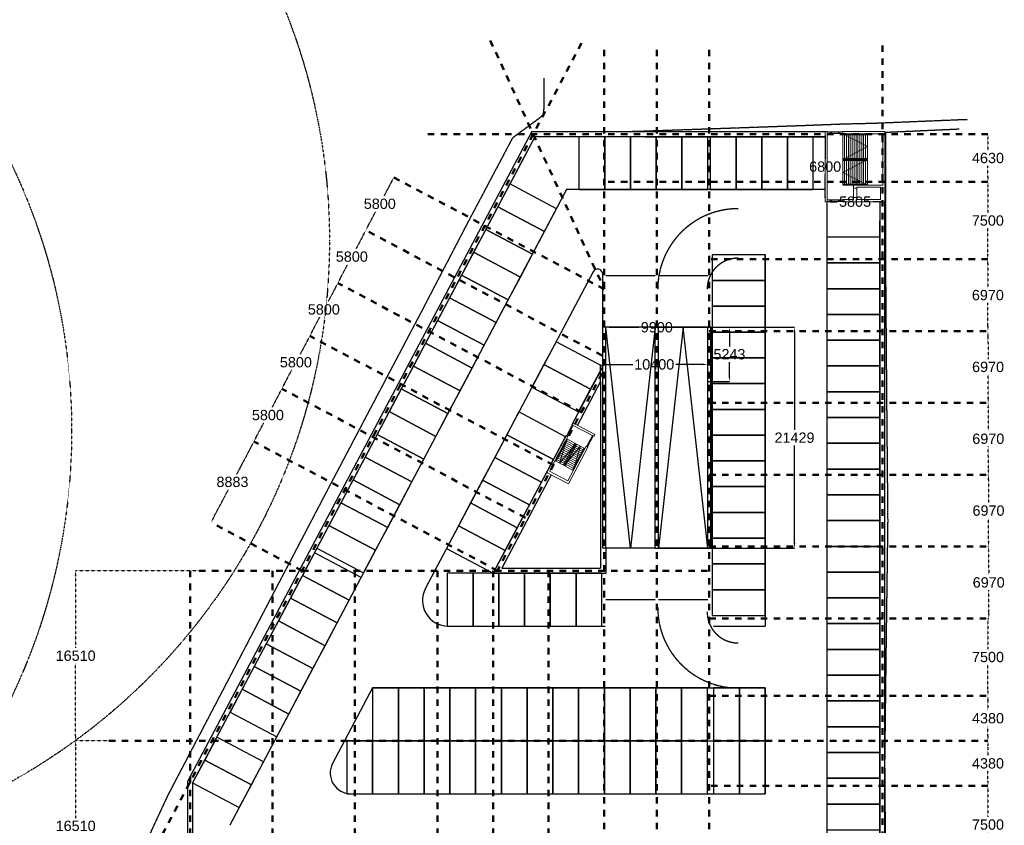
# Model space of a CAD drawing. Header units: millimetres. Extents: x 109167 to 931660, y 98993 to 321604.
# Tile 5 of 39: x 258945 to 354531, y 162930 to 241093. Entities that reach past the tile are written whole.
import ezdxf

# ---------------------------------------------------------------- set-up
doc = ezdxf.new("R2010")
doc.units = ezdxf.units.MM
doc.linetypes.add('JIS_02_1.2', pattern=[2.5, 1.25, -1.25])
doc.linetypes.add('JIS_08_15', pattern=[17.25, 15, -0.75, 0.75, -0.75])
for name, color, linetype in [('- Bochtstralen', 1, 'JIS_08_15'), ('- Constructie', 6, 'Continuous'), ('- Helling', 4, 'Continuous'), ('- NEN stramien', 40, 'Continuous'), ('- Plangrens ingemeten', 3, 'JIS_08_15'), ('- routing auto', 10, 'Continuous'), ('- Vakken', 5, 'Continuous'), ('- Vluchtwegen', 72, 'JIS_02_1.2')]:
    doc.layers.add(name, color=color, linetype=linetype)
doc.layers.add('- Bouw stramien', color=10, linetype='JIS_02_1.2', lineweight=50)
doc.layers.add('--- Spark voetgangersontsluiting', color=10, linetype='Continuous', lineweight=20)
doc.styles.get("Standard").update_dxf_attribs({"font": 'arial.ttf'})
doc.dimstyles.get("Standard").update_dxf_attribs({"dimtxt": 1000, "dimasz": 500, "dimexe": 0.18, "dimexo": 0.0625, "dimgap": 250, "dimtad": 0, "dimtih": 1, "dimtoh": 1, "dimdec": 0, "dimzin": 0, "dimdsep": 46, "dimtxsty": 'Standard', "dimcen": 600, "dimadec": 0, "dimazin": 0, "dimtfac": 1, "dimtdec": 0, "dimtofl": 0, "dimtmove": 0, "dimatfit": 3, "dimfxl": 1, "dimtolj": 1, "dimtzin": 0, "dimarcsym": 0})

# ---------------------------------------------------------------- blocks, each defined once
blk = doc.blocks.new('grens')
at = {"layer": '- Plangrens ingemeten'}
blk.add_lwpolyline([(794497, -625344), (794477, -628601), (794374, -628940), (794079, -629226), (791446, -631159), (787014, -639531), (782650, -647921), (777975, -656777), (775534, -661414), (773093, -666051), (768345, -675118), (763493, -684412), (757996, -694910), (756208, -698754), (756218, -706402), (768310, -706417), (780226, -706466), (792041, -706460), (803088, -706429), (803544, -706460), (813745, -706492), (827695, -706477), (827723, -706277), (827611, -691779), (827734, -681423), (827908, -668333), (827806, -657243), (827712, -645580), (827695, -630594), (834808, -630274)], dxfattribs=at)
blk.add_polyline3d([(835625, -629382, 461), (835009, -629395, 436), (826621, -629742, 285), (823597, -629815, 219), (819714, -629964, 154), (811759, -630247, 82), (803748, -630522, 4), (803068, -630537, -2)], dxfattribs=at)
blk = doc.blocks.new('250090')
at = {"layer": '- Vakken'}
blk.add_lwpolyline([(-8351, 192575), (-8351, 187445), (-5851, 187445), (-5851, 192575), (-8351, 192575)], dxfattribs=at)
blk = doc.blocks.new('*D144')
at = {"layer": '- Bouw stramien', "color": 0, "lineweight": -2, "transparency": 16777216}
for p, q in [((352945, 171123), (352945, 171123)), ((352945, 170623), (352945, 169694)), ((352945, 167243), (352945, 168172)), ((352945, 166743), (352945, 166743))]:
    blk.add_line(p, q, dxfattribs=at)
at = {"layer": '- Bouw stramien', "color": 0, "transparency": 16777216}
for points in [[(352861, 170623), (353028, 170623), (352945, 171123)], [(352861, 167243), (353028, 167243), (352945, 166743)]]:
    blk.add_solid(points, dxfattribs=at)
at = {"layer": '- Bouw stramien', "color": 0, "transparency": 16777216, "insert": (352945, 168933), "char_height": 1000, "attachment_point": 5}
blk.add_mtext('\\A1;4380', dxfattribs=at)
blk = doc.blocks.new('*D145')
at = {"layer": '- Bouw stramien', "color": 0, "lineweight": -2, "transparency": 16777216}
for p, q in [((352945, 166743), (352945, 166743)), ((352945, 166243), (352945, 163754)), ((352945, 159743), (352945, 162233)), ((352945, 159243), (352945, 159243))]:
    blk.add_line(p, q, dxfattribs=at)
at = {"layer": '- Bouw stramien', "color": 0, "transparency": 16777216}
for points in [[(352861, 166243), (353028, 166243), (352945, 166743)], [(352861, 159743), (353028, 159743), (352945, 159243)]]:
    blk.add_solid(points, dxfattribs=at)
at = {"layer": '- Bouw stramien', "color": 0, "transparency": 16777216, "insert": (352945, 162993), "char_height": 1000, "attachment_point": 5}
blk.add_mtext('\\A1;7500', dxfattribs=at)
blk = doc.blocks.new('*D147')
at = {"layer": '- Bouw stramien', "color": 0, "lineweight": -2, "transparency": 16777216}
for p, q in [((352945, 183003), (352945, 183003)), ((352945, 182503), (352945, 180014)), ((352945, 176003), (352945, 178493)), ((352945, 175503), (352945, 175503))]:
    blk.add_line(p, q, dxfattribs=at)
at = {"layer": '- Bouw stramien', "color": 0, "transparency": 16777216}
for points in [[(352861, 182503), (353028, 182503), (352945, 183003)], [(352861, 176003), (353028, 176003), (352945, 175503)]]:
    blk.add_solid(points, dxfattribs=at)
at = {"layer": '- Bouw stramien', "color": 0, "transparency": 16777216, "insert": (352945, 179253), "char_height": 1000, "attachment_point": 5}
blk.add_mtext('\\A1;7500', dxfattribs=at)
blk = doc.blocks.new('*D148')
at = {"layer": '- Bouw stramien', "color": 0, "lineweight": -2, "transparency": 16777216}
for p, q in [((352945, 229983), (352945, 229983)), ((352945, 229483), (352945, 228429)), ((352945, 225853), (352945, 226907)), ((352945, 225353), (352945, 225353))]:
    blk.add_line(p, q, dxfattribs=at)
at = {"layer": '- Bouw stramien', "color": 0, "transparency": 16777216}
for points in [[(352861, 229483), (353028, 229483), (352945, 229983)], [(352861, 225853), (353028, 225853), (352945, 225353)]]:
    blk.add_solid(points, dxfattribs=at)
at = {"layer": '- Bouw stramien', "color": 0, "transparency": 16777216, "insert": (352945, 227668), "char_height": 1000, "attachment_point": 5}
blk.add_mtext('\\A1;4630', dxfattribs=at)
blk = doc.blocks.new('*D149')
at = {"layer": '- Bouw stramien', "color": 0, "lineweight": -2, "transparency": 16777216}
for p, q in [((352945, 175503), (352945, 175503)), ((352945, 175003), (352945, 174074)), ((352945, 171623), (352945, 172552)), ((352945, 171123), (352944, 171123))]:
    blk.add_line(p, q, dxfattribs=at)
at = {"layer": '- Bouw stramien', "color": 0, "transparency": 16777216}
for points in [[(352861, 175003), (353028, 175003), (352945, 175503)], [(352861, 171623), (353028, 171623), (352945, 171123)]]:
    blk.add_solid(points, dxfattribs=at)
at = {"layer": '- Bouw stramien', "color": 0, "transparency": 16777216, "insert": (352945, 173313), "char_height": 1000, "attachment_point": 5}
blk.add_mtext('\\A1;4380', dxfattribs=at)
blk = doc.blocks.new('*D151')
at = {"layer": '- Bouw stramien', "color": 0, "lineweight": -2, "transparency": 16777216}
for p, q in [((284163, 204848), (283442, 203488)), ((284397, 205290), (284397, 205290)), ((281915, 200607), (282636, 201967)), ((281681, 200165), (281681, 200165))]:
    blk.add_line(p, q, dxfattribs=at)
at = {"layer": '- Bouw stramien', "color": 0, "transparency": 16777216}
for points in [[(284089, 204887), (284236, 204809), (284397, 205289)], [(281841, 200646), (281989, 200568), (281681, 200165)]]:
    blk.add_solid(points, dxfattribs=at)
at = {"layer": '- Bouw stramien', "color": 0, "transparency": 16777216, "insert": (283039, 202727), "char_height": 1000, "attachment_point": 5}
blk.add_mtext('\\A1;5800', dxfattribs=at)
blk = doc.blocks.new('*D152')
at = {"layer": '- Bouw stramien', "color": 0, "lineweight": -2, "transparency": 16777216}
for p, q in [((287113, 210414), (287113, 210414)), ((286879, 209972), (286158, 208612)), ((284631, 205731), (285352, 207091)), ((284397, 205290), (284397, 205289))]:
    blk.add_line(p, q, dxfattribs=at)
at = {"layer": '- Bouw stramien', "color": 0, "transparency": 16777216}
for points in [[(286805, 210011), (286953, 209933), (287113, 210414)], [(284557, 205770), (284705, 205692), (284397, 205290)]]:
    blk.add_solid(points, dxfattribs=at)
at = {"layer": '- Bouw stramien', "color": 0, "transparency": 16777216, "insert": (285755, 207852), "char_height": 1000, "attachment_point": 5}
blk.add_mtext('\\A1;5800', dxfattribs=at)
blk = doc.blocks.new('*D153')
at = {"layer": '- Bouw stramien', "color": 0, "lineweight": -2, "transparency": 16777216}
for p, q in [((292311, 220222), (291590, 218862)), ((292545, 220664), (292545, 220664)), ((290063, 215981), (290784, 217341)), ((289829, 215539), (289829, 215539))]:
    blk.add_line(p, q, dxfattribs=at)
at = {"layer": '- Bouw stramien', "color": 0, "transparency": 16777216}
for points in [[(292237, 220261), (292385, 220183), (292545, 220664)], [(289990, 216020), (290137, 215942), (289829, 215539)]]:
    blk.add_solid(points, dxfattribs=at)
at = {"layer": '- Bouw stramien', "color": 0, "transparency": 16777216, "insert": (291187, 218101), "char_height": 1000, "attachment_point": 5}
blk.add_mtext('\\A1;5800', dxfattribs=at)
blk = doc.blocks.new('*D154')
at = {"layer": '- Bouw stramien', "color": 0, "lineweight": -2, "transparency": 16777216}
for p, q in [((295261, 225788), (295261, 225788)), ((295027, 225346), (294306, 223986)), ((292779, 221105), (293500, 222465)), ((292545, 220664), (292545, 220664))]:
    blk.add_line(p, q, dxfattribs=at)
at = {"layer": '- Bouw stramien', "color": 0, "transparency": 16777216}
for points in [[(294953, 225385), (295101, 225307), (295261, 225788)], [(292706, 221145), (292853, 221066), (292545, 220664)]]:
    blk.add_solid(points, dxfattribs=at)
at = {"layer": '- Bouw stramien', "color": 0, "transparency": 16777216, "insert": (293903, 223226), "char_height": 1000, "attachment_point": 5}
blk.add_mtext('\\A1;5800', dxfattribs=at)
blk = doc.blocks.new('*D155')
at = {"layer": '- Bouw stramien', "color": 0, "lineweight": -2, "transparency": 16777216}
for p, q in [((289595, 215097), (288874, 213737)), ((289829, 215539), (289829, 215539)), ((287347, 210856), (288068, 212216)), ((287113, 210414), (287113, 210414))]:
    blk.add_line(p, q, dxfattribs=at)
at = {"layer": '- Bouw stramien', "color": 0, "transparency": 16777216}
for points in [[(289521, 215136), (289669, 215058), (289829, 215539)], [(287274, 210895), (287421, 210817), (287113, 210414)]]:
    blk.add_solid(points, dxfattribs=at)
at = {"layer": '- Bouw stramien', "color": 0, "transparency": 16777216, "insert": (288471, 212977), "char_height": 1000, "attachment_point": 5}
blk.add_mtext('\\A1;5800', dxfattribs=at)
blk = doc.blocks.new('*D156')
at = {"layer": '- Bouw stramien', "color": 0, "lineweight": -2, "transparency": 16777216}
for p, q in [((352943, 224853), (352936, 222363)), ((352945, 225353), (352945, 225353)), ((352925, 218353), (352932, 220842)), ((352924, 217853), (352924, 217853))]:
    blk.add_line(p, q, dxfattribs=at)
at = {"layer": '- Bouw stramien', "color": 0, "transparency": 16777216}
for points in [[(352860, 224853), (353027, 224853), (352945, 225353)], [(352842, 218353), (353009, 218353), (352924, 217853)]]:
    blk.add_solid(points, dxfattribs=at)
at = {"layer": '- Bouw stramien', "color": 0, "transparency": 16777216, "insert": (352934, 221603), "char_height": 1000, "attachment_point": 5}
blk.add_mtext('\\A1;7500', dxfattribs=at)
blk = doc.blocks.new('*D157')
at = {"layer": '- Bouw stramien', "color": 0, "lineweight": -2, "transparency": 16777216}
for p, q in [((267607, 171123), (264375, 171123)), ((264375, 170623), (264375, 163629)), ((264375, 155113), (264375, 162108)), ((264577, 154613), (264375, 154613))]:
    blk.add_line(p, q, dxfattribs=at)
at = {"layer": '- Bouw stramien', "color": 0, "transparency": 16777216}
for points in [[(264292, 170623), (264458, 170623), (264375, 171123)], [(264292, 155113), (264458, 155113), (264375, 154613)]]:
    blk.add_solid(points, dxfattribs=at)
at = {"layer": '- Bouw stramien', "color": 0, "transparency": 16777216, "insert": (264375, 162868), "char_height": 1000, "attachment_point": 5}
blk.add_mtext('\\A1;16510', dxfattribs=at)
blk = doc.blocks.new('*D158')
at = {"layer": '- Bouw stramien', "color": 0, "lineweight": -2, "transparency": 16777216}
for p, q in [((276357, 187633), (264375, 187633)), ((264375, 187133), (264375, 180139)), ((264375, 171623), (264375, 178618)), ((267607, 171123), (264375, 171123))]:
    blk.add_line(p, q, dxfattribs=at)
at = {"layer": '- Bouw stramien', "color": 0, "transparency": 16777216}
for points in [[(264292, 187133), (264458, 187133), (264375, 187633)], [(264292, 171623), (264458, 171623), (264375, 171123)]]:
    blk.add_solid(points, dxfattribs=at)
at = {"layer": '- Bouw stramien', "color": 0, "transparency": 16777216, "insert": (264375, 179378), "char_height": 1000, "attachment_point": 5}
blk.add_mtext('\\A1;16510', dxfattribs=at)
blk = doc.blocks.new('v uit bg')
at = {"layer": '--- Spark voetgangersontsluiting', "linetype": 'Continuous'}
for p, q in [((105123669, 486742660), (105123669, 486742860)), ((105123719, 486742660), (105123819, 486741460)), ((105125919, 486742660), (105126019, 486741460)), ((105126069, 486742860), (105126069, 486742660)), ((105123669, 486737430), (105123669, 486741460)), ((105123869, 486741460), (105123669, 486741460)), ((105123869, 486737680), (105123869, 486741460)), ((105123869, 486741210), (105123869, 486738805)), ((105124869, 486741210), (105123869, 486741210)), ((105123869, 486741210), (105124369, 486738805)), ((105123869, 486738805), (105123869, 486741210)), ((105124869, 486741025), (105123869, 486741025)), ((105123969, 486738805), (105123969, 486741210)), ((105124369, 486738805), (105124869, 486741210)), ((105124769, 486738805), (105124769, 486741210)), ((105124869, 486741210), (105125869, 486741210)), ((105125369, 486741210), (105124869, 486738805)), ((105124869, 486741210), (105124869, 486738805)), ((105124869, 486741210), (105124869, 486738805)), ((105124869, 486741025), (105125869, 486741025)), ((105124969, 486741210), (105124969, 486738805)), ((105125869, 486738805), (105125369, 486741210)), ((105125769, 486741210), (105125769, 486738805)), ((105125869, 486741460), (105125869, 486737680)), ((105125869, 486741210), (105125869, 486738805)), ((105126069, 486741460), (105126069, 486737430)), ((105124869, 486740840), (105123869, 486740840)), ((105124869, 486740655), (105123869, 486740655)), ((105124869, 486740470), (105123869, 486740470)), ((105123869, 486740330), (105123869, 486737680)), ((105124869, 486740285), (105123869, 486740285)), ((105124869, 486740100), (105123869, 486740100)), ((105124869, 486740840), (105125869, 486740840)), ((105124869, 486740655), (105125869, 486740655)), ((105124869, 486740470), (105125869, 486740470)), ((105124869, 486740285), (105125869, 486740285)), ((105124869, 486740100), (105125869, 486740100)), ((105124869, 486739915), (105123869, 486739915)), ((105124869, 486739730), (105123869, 486739730)), ((105124869, 486739545), (105123869, 486739545)), ((105124869, 486739360), (105123869, 486739360)), ((105124869, 486739175), (105123869, 486739175)), ((105124869, 486739915), (105125869, 486739915)), ((105124869, 486739730), (105125869, 486739730)), ((105124869, 486739545), (105125869, 486739545)), ((105124869, 486739360), (105125869, 486739360)), ((105124869, 486739175), (105125869, 486739175)), ((105124869, 486738990), (105123869, 486738990)), ((105124869, 486738805), (105123869, 486738805)), ((105124869, 486738990), (105125869, 486738990)), ((105124869, 486738805), (105125869, 486738805)), ((105123869, 486737430), (105123669, 486737430)), ((105126069, 486737430), (105123739, 486737430)), ((105125869, 486737680), (105123869, 486737680))]:
    blk.add_line(p, q, dxfattribs=at)
at = {"layer": '--- Spark voetgangersontsluiting'}
for p, q in [((105123669, 486742860), (105126069, 486742860)), ((105123669, 486742660), (105126069, 486742660)), ((105123719, 486741460), (105123719, 486742660)), ((105123819, 486741460), (105123819, 486742660)), ((105125919, 486741460), (105125919, 486742660)), ((105126019, 486741460), (105126019, 486742660)), ((105125869, 486741460), (105126069, 486741460))]:
    blk.add_line(p, q, dxfattribs=at)
blk = doc.blocks.new('hoofdtraph')
at = {"layer": '--- Spark voetgangersontsluiting', "linetype": 'Continuous'}
for p, q in [((1249114, -614713), (1249114, -621513)), ((1249114, -614713), (1249314, -614713)), ((1249314, -614713), (1249314, -621513)), ((1250814, -614713), (1254919, -614713)), ((1250814, -614913), (1254719, -614913)), ((1253219, -614913), (1250814, -614913)), ((1250814, -617413), (1250814, -614913)), ((1250814, -614913), (1253219, -616163)), ((1250814, -614913), (1253219, -614913)), ((1250814, -615013), (1253219, -615013)), ((1250999, -617413), (1250999, -614913)), ((1251184, -617413), (1251184, -614913)), ((1251369, -617413), (1251369, -614913)), ((1251554, -617413), (1251554, -614913)), ((1251739, -617413), (1251739, -614913)), ((1251924, -617413), (1251924, -614913)), ((1252109, -617413), (1252109, -614913)), ((1252294, -617413), (1252294, -614913)), ((1252479, -617413), (1252479, -614913)), ((1252664, -617413), (1252664, -614913)), ((1252849, -617413), (1252849, -614913)), ((1253034, -617413), (1253034, -614913)), ((1253219, -617413), (1253219, -614913)), ((1254719, -614913), (1254719, -619913)), ((1254919, -614713), (1254919, -621513)), ((1253219, -616163), (1250814, -617413)), ((1250814, -617313), (1253219, -617313)), ((1250814, -617413), (1250814, -619913)), ((1250814, -618663), (1253219, -617413)), ((1250814, -617413), (1253219, -617413)), ((1250999, -617413), (1250999, -619913)), ((1251184, -617413), (1251184, -619913)), ((1251369, -617413), (1251369, -619913)), ((1251554, -617413), (1251554, -619913)), ((1251739, -617413), (1251739, -619913)), ((1251924, -617413), (1251924, -619913)), ((1252109, -617413), (1252109, -619913)), ((1252294, -617413), (1252294, -619913)), ((1252479, -617413), (1252479, -619913)), ((1252664, -617413), (1252664, -619913)), ((1252849, -617413), (1252849, -619913)), ((1253034, -617413), (1253034, -619913)), ((1253219, -617413), (1253219, -619913)), ((1253219, -617513), (1250814, -617513)), ((1253219, -619913), (1250814, -618663)), ((1253219, -619813), (1250814, -619813)), ((1250814, -619913), (1253219, -619913)), ((1251879, -620113), (1251879, -621313)), ((1251879, -620213), (1252179, -620213)), ((1252179, -620113), (1252179, -621313)), ((1252179, -620113), (1254479, -620113)), ((1254479, -620113), (1254479, -621313)), ((1251879, -621113), (1252179, -621113)), ((1249314, -621513), (1249114, -621513)), ((1251879, -621313), (1250814, -621313)), ((1254919, -621513), (1250814, -621513)), ((1252179, -621313), (1254479, -621313))]:
    blk.add_line(p, q, dxfattribs=at)
at = {"layer": '--- Spark voetgangersontsluiting'}
for p, q in [((1250814, -614738), (1249314, -614738)), ((1249314, -614738), (1250064, -614888)), ((1250814, -614888), (1249314, -614888)), ((1250064, -614738), (1250064, -614888)), ((1250064, -614738), (1250814, -614888)), ((1250814, -614713), (1250814, -614913)), ((1251879, -620113), (1251879, -619913)), ((1251879, -619913), (1254719, -619913)), ((1250814, -621338), (1249314, -621338)), ((1249314, -621338), (1250064, -621488)), ((1250814, -621488), (1249314, -621488)), ((1250064, -621338), (1250064, -621488)), ((1250064, -621338), (1250814, -621488)), ((1250814, -621313), (1250814, -621513))]:
    blk.add_line(p, q, dxfattribs=at)
blk = doc.blocks.new('hellingenv 1')
at = {"layer": '- Helling'}
for p, q in [((1211710, -645039), (1206910, -645039)), ((1216810, -645039), (1212010, -645039)), ((1206610, -671468), (1206610, -650039)), ((1211710, -650039), (1206610, -650039)), ((1206910, -671468), (1206910, -650039)), ((1209310, -671468), (1206910, -650039)), ((1211710, -650039), (1209310, -671468)), ((1211710, -671468), (1211710, -650039)), ((1211710, -650039), (1212010, -650039)), ((1214410, -650039), (1212010, -671468)), ((1217110, -650039), (1212010, -650039)), ((1212010, -671468), (1212010, -650039)), ((1216810, -671468), (1214410, -650039)), ((1216810, -671468), (1216810, -650039)), ((1217110, -671468), (1217110, -650039)), ((1211710, -671468), (1206610, -671468)), ((1211710, -671468), (1212010, -671468)), ((1217110, -671468), (1212010, -671468)), ((1211710, -676468), (1206910, -676468)), ((1216810, -676468), (1212010, -676468))]:
    blk.add_line(p, q, dxfattribs=at)
blk = doc.blocks.new('*D132')
at = {"layer": '- Bouw stramien', "color": 0, "lineweight": -2, "transparency": 16777216}
for p, q in [((281681, 200165), (281680, 200165)), ((281446, 199723), (280004, 197001)), ((277755, 192758), (279198, 195480)), ((277521, 192316), (277521, 192316))]:
    blk.add_line(p, q, dxfattribs=at)
at = {"layer": '- Bouw stramien', "color": 0, "transparency": 16777216}
for points in [[(281373, 199762), (281520, 199684), (281681, 200165)], [(277682, 192797), (277829, 192719), (277521, 192316)]]:
    blk.add_solid(points, dxfattribs=at)
at = {"layer": '- Bouw stramien', "color": 0, "transparency": 16777216, "insert": (279601, 196241), "char_height": 1000, "attachment_point": 5}
blk.add_mtext('\\A1;8883', dxfattribs=at)
blk = doc.blocks.new('*D139')
at = {"layer": '- Bouw stramien', "color": 0, "lineweight": -2, "transparency": 16777216}
for p, q in [((352924, 217853), (352924, 217853)), ((352925, 217353), (352932, 215129)), ((352943, 211383), (352937, 213608)), ((352945, 210883), (352945, 210883))]:
    blk.add_line(p, q, dxfattribs=at)
at = {"layer": '- Bouw stramien', "color": 0, "transparency": 16777216}
for points in [[(353009, 217353), (352842, 217353), (352924, 217853)], [(353026, 211384), (352860, 211383), (352945, 210883)]]:
    blk.add_solid(points, dxfattribs=at)
at = {"layer": '- Bouw stramien', "color": 0, "transparency": 16777216, "insert": (352934, 214368), "char_height": 1000, "attachment_point": 5}
blk.add_mtext('\\A1;6970', dxfattribs=at)
blk = doc.blocks.new('*D140')
at = {"layer": '- Bouw stramien', "color": 0, "lineweight": -2, "transparency": 16777216}
for p, q in [((352945, 210883), (352944, 210883)), ((352946, 210383), (352953, 208159)), ((352964, 204413), (352957, 206638)), ((352945, 203913), (352965, 203913))]:
    blk.add_line(p, q, dxfattribs=at)
at = {"layer": '- Bouw stramien', "color": 0, "transparency": 16777216}
for points in [[(353029, 210384), (352863, 210383), (352945, 210883)], [(353047, 204414), (352880, 204413), (352965, 203913)]]:
    blk.add_solid(points, dxfattribs=at)
at = {"layer": '- Bouw stramien', "color": 0, "transparency": 16777216, "insert": (352955, 207398), "char_height": 1000, "attachment_point": 5}
blk.add_mtext('\\A1;6970', dxfattribs=at)
blk = doc.blocks.new('*D141')
at = {"layer": '- Bouw stramien', "color": 0, "lineweight": -2, "transparency": 16777216}
for p, q in [((352945, 203913), (352965, 203913)), ((352967, 203413), (352973, 201189)), ((352984, 197443), (352978, 199668)), ((352945, 196943), (352986, 196943))]:
    blk.add_line(p, q, dxfattribs=at)
at = {"layer": '- Bouw stramien', "color": 0, "transparency": 16777216}
for points in [[(353050, 203414), (352883, 203413), (352965, 203913)], [(353068, 197444), (352901, 197443), (352986, 196943)]]:
    blk.add_solid(points, dxfattribs=at)
at = {"layer": '- Bouw stramien', "color": 0, "transparency": 16777216, "insert": (352976, 200428), "char_height": 1000, "attachment_point": 5}
blk.add_mtext('\\A1;6970', dxfattribs=at)
blk = doc.blocks.new('*D142')
at = {"layer": '- Bouw stramien', "color": 0, "lineweight": -2, "transparency": 16777216}
for p, q in [((352945, 196943), (352986, 196943)), ((352987, 196443), (352994, 194219)), ((353005, 190474), (352999, 192698)), ((352945, 189973), (353007, 189974))]:
    blk.add_line(p, q, dxfattribs=at)
at = {"layer": '- Bouw stramien', "color": 0, "transparency": 16777216}
for points in [[(353071, 196444), (352904, 196443), (352986, 196943)], [(353088, 190474), (352922, 190473), (353007, 189974)]]:
    blk.add_solid(points, dxfattribs=at)
at = {"layer": '- Bouw stramien', "color": 0, "transparency": 16777216, "insert": (352996, 193458), "char_height": 1000, "attachment_point": 5}
blk.add_mtext('\\A1;6970', dxfattribs=at)
blk = doc.blocks.new('*D143')
at = {"layer": '- Bouw stramien', "color": 0, "lineweight": -2, "transparency": 16777216}
for p, q in [((352945, 189973), (353007, 189974)), ((353008, 189474), (353015, 187249)), ((353026, 183504), (353019, 185728)), ((352945, 183003), (353027, 183004))]:
    blk.add_line(p, q, dxfattribs=at)
at = {"layer": '- Bouw stramien', "color": 0, "transparency": 16777216}
for points in [[(353091, 189474), (352925, 189473), (353007, 189974)], [(353109, 183504), (352942, 183503), (353027, 183004)]]:
    blk.add_solid(points, dxfattribs=at)
at = {"layer": '- Bouw stramien', "color": 0, "transparency": 16777216, "insert": (353017, 186489), "char_height": 1000, "attachment_point": 5}
blk.add_mtext('\\A1;6970', dxfattribs=at)
blk = doc.blocks.new('*D201')
at = {"layer": '- routing auto', "color": 0, "lineweight": -2, "transparency": 16777216}
for p, q in [((315345, 206004), (315345, 207644)), ((315845, 207644), (318462, 207644)), ((325245, 207644), (322628, 207644)), ((325745, 206004), (325745, 207644))]:
    blk.add_line(p, q, dxfattribs=at)
at = {"layer": '- routing auto', "color": 0, "transparency": 16777216}
for points in [[(315845, 207727), (315845, 207561), (315345, 207644)], [(325245, 207727), (325245, 207561), (325745, 207644)]]:
    blk.add_solid(points, dxfattribs=at)
at = {"layer": '- routing auto', "color": 0, "transparency": 16777216, "insert": (320545, 207644), "char_height": 1000, "attachment_point": 5}
blk.add_mtext('\\A1;10400', dxfattribs=at)
blk = doc.blocks.new('*D202')
at = {"layer": '- routing auto', "color": 0, "lineweight": -2, "transparency": 16777216}
for p, q in [((325745, 211247), (327848, 211247)), ((327848, 210747), (327848, 209387)), ((327848, 206504), (327848, 207865)), ((325745, 206004), (327848, 206004))]:
    blk.add_line(p, q, dxfattribs=at)
at = {"layer": '- routing auto', "color": 0, "transparency": 16777216}
for points in [[(327765, 210747), (327931, 210747), (327848, 211247)], [(327765, 206504), (327931, 206504), (327848, 206004)]]:
    blk.add_solid(points, dxfattribs=at)
at = {"layer": '- routing auto', "color": 0, "transparency": 16777216, "insert": (327848, 208626), "char_height": 1000, "attachment_point": 5}
blk.add_mtext('\\A1;5243', dxfattribs=at)
blk = doc.blocks.new('*D203')
at = {"layer": '- routing auto', "color": 0, "lineweight": -2, "transparency": 16777216}
for p, q in [((320645, 211247), (334162, 211247)), ((334162, 210747), (334162, 201293)), ((334162, 190318), (334162, 199772)), ((320645, 189818), (334162, 189818))]:
    blk.add_line(p, q, dxfattribs=at)
at = {"layer": '- routing auto', "color": 0, "transparency": 16777216}
for points in [[(334078, 210747), (334245, 210747), (334162, 211247)], [(334078, 190318), (334245, 190318), (334162, 189818)]]:
    blk.add_solid(points, dxfattribs=at)
at = {"layer": '- routing auto', "color": 0, "transparency": 16777216, "insert": (334162, 200533), "char_height": 1000, "attachment_point": 5}
blk.add_mtext('\\A1;21429', dxfattribs=at)
blk = doc.blocks.new('*D204')
at = {"layer": '- routing auto', "color": 0, "lineweight": -2, "transparency": 16777216}
for p, q in [((315845, 211247), (315845, 211247)), ((316345, 211247), (319053, 211247)), ((325245, 211247), (322536, 211247)), ((325745, 211247), (325745, 211247))]:
    blk.add_line(p, q, dxfattribs=at)
at = {"layer": '- routing auto', "color": 0, "transparency": 16777216}
for points in [[(316345, 211331), (316345, 211164), (315845, 211247)], [(325245, 211331), (325245, 211164), (325745, 211247)]]:
    blk.add_solid(points, dxfattribs=at)
at = {"layer": '- routing auto', "color": 0, "transparency": 16777216, "insert": (320795, 211247), "char_height": 1000, "attachment_point": 5}
blk.add_mtext('\\A1;9900', dxfattribs=at)
blk = doc.blocks.new('*D205')
at = {"layer": '- routing auto', "color": 0, "lineweight": -2, "transparency": 16777216}
for p, q in [((337140, 230233), (337139, 230233)), ((337140, 229733), (337140, 227593)), ((337140, 223933), (337140, 226072)), ((337140, 223433), (337140, 223433))]:
    blk.add_line(p, q, dxfattribs=at)
at = {"layer": '- routing auto', "color": 0, "transparency": 16777216}
for points in [[(337056, 229733), (337223, 229733), (337140, 230233)], [(337056, 223933), (337223, 223933), (337140, 223433)]]:
    blk.add_solid(points, dxfattribs=at)
at = {"layer": '- routing auto', "color": 0, "transparency": 16777216, "insert": (337140, 226833), "char_height": 1000, "attachment_point": 5}
blk.add_mtext('\\A1;6800', dxfattribs=at)
blk = doc.blocks.new('*D206')
at = {"layer": '- routing auto', "color": 0, "lineweight": -2, "transparency": 16777216}
for p, q in [((337140, 223433), (337140, 223433)), ((337640, 223433), (338295, 223433)), ((342445, 223433), (341789, 223433)), ((342945, 223433), (342945, 223433))]:
    blk.add_line(p, q, dxfattribs=at)
at = {"layer": '- routing auto', "color": 0, "transparency": 16777216}
for points in [[(337640, 223516), (337640, 223350), (337140, 223433)], [(342445, 223516), (342445, 223350), (342945, 223433)]]:
    blk.add_solid(points, dxfattribs=at)
at = {"layer": '- routing auto', "color": 0, "transparency": 16777216, "insert": (340042, 223433), "char_height": 1000, "attachment_point": 5}
blk.add_mtext('\\A1;5805', dxfattribs=at)

msp = doc.modelspace()

# ---------------------------------------------------------------- linework, layer by layer
at = {"layer": '- Bochtstralen'}
for centre, radius, start, end in [((328684.6, 214953.3), 7800, 90, 180), ((328684.6, 214953.3), 3000, 90, 180), ((328684.6, 184053.3), 7800, 180, 270), ((328684.6, 183626.6), 3000, 180, 270)]:
    msp.add_arc(centre, radius, start, end, dxfattribs=at)
at = {"layer": '- Bouw stramien', "ltscale": 500}
for p, q in [((304632.2, 239072), (315694.6, 214958.3)), ((313484.9, 238818.6), (270115.2, 156988.2)), ((315694.6, 238167.2), (315694.6, 144613.3)), ((320794.6, 238167.2), (320794.6, 144613.3)), ((325894.6, 238167.2), (325894.6, 144613.3)), ((342694.6, 238593.8), (342694.6, 144613.3)), ((352944.6, 229982.9, -1.5), (298065.8, 229982.9, -1.5)), ((315694.6, 214958.3), (295261.1, 225788)), ((352944.6, 225352.9, -1.5), (315694.6, 225352.9, -1.5)), ((304483.2, 221834.1), (304483.2, 221834.1)), ((315484.6, 208505.9), (292545.2, 220663.7)), ((352944.6, 217852.9, -1.5), (325894.6, 217852.9, -1.5)), ((313473.6, 203007.5), (289829.1, 215539)), ((310757.5, 197882.8), (287113, 210414.2)), ((325894.6, 210883.3), (352944.6, 210883.3)), ((315484.6, 206802), (305325.3, 187633.3)), ((308041.4, 192758.1), (284397, 205289.5)), ((325894.6, 203913.3), (352944.6, 203913.3)), ((305325.3, 187633.3), (281680.9, 200164.8)), ((325894.6, 196943.3), (352944.6, 196943.3)), ((286356.9, 187633.3), (277521.2, 192316.2)), ((325894.6, 189973.3), (352944.6, 189973.3)), ((275494.6, 187633.3), (275494.6, 144613.3)), ((276356.9, 187633.3), (325984.6, 187633.3)), ((283494.6, 187633.3), (283494.6, 144613.3)), ((291494.6, 187633.3), (291494.6, 144613.3)), ((299494.6, 187633.3), (299494.6, 144613.3)), ((304894.6, 187633.3), (304894.6, 144613.3)), ((310294.6, 187633.3), (310294.6, 144613.3)), ((320584.6, 187633.3), (320884.6, 187633.3)), ((325894.6, 183003.3), (352944.6, 183003.3)), ((325894.6, 175503.3), (352944.6, 175503.3)), ((267606.7, 171123.3), (352944.6, 171123.3)), ((352944.6, 166743.3), (325894.6, 166743.3))]:
    msp.add_line(p, q, dxfattribs=at)
at = {"layer": '- Constructie'}
for p, q in [((308651.5, 230232.9), (275234.2, 167180.7)), ((308651.5, 230232.9, -1.5), (309217.4, 230232.9, -1.5)), ((309217.4, 230232.9, -1.5), (337139.6, 230232.9, -1.5)), ((319670.9, 229732.9, -1.5), (337139.6, 229732.9, -1.5)), ((308237.2, 228383.3), (275734.2, 167056.3)), ((342944.6, 154363.3), (342944.6, 223432.9)), ((342444.6, 154863.3), (342444.6, 221583.3)), ((326044.6, 211247.3), (326184.6, 211247.3)), ((315344.6, 206004), (315344.6, 187883.3)), ((315844.6, 189818.3), (315844.6, 187383.3)), ((326044.6, 189818.3), (326184.6, 189818.3)), ((275234.2, 167180.7), (275234.2, 159793.3)), ((275734.2, 167056.3), (275734.2, 159793.3))]:
    msp.add_line(p, q, dxfattribs=at)
for points in [[(326184.6, 189818.3), (326184.6, 211247.3)], [(315544.6, 207449.1), (312549.2, 201797.2)], [(315344.6, 206004), (313084.6, 201739.8)], [(311987.3, 200737), (304909.9, 187383.3), (315844.6, 187383.3)], [(310541.8, 196942), (305740.8, 187883.3), (315344.6, 187883.3)]]:
    msp.add_lwpolyline(points, dxfattribs=at)
at = {"layer": '- NEN stramien'}
for p, q in [((308952.4, 229732.9), (275734.2, 167056.3)), ((337139.6, 229732.9, -1.5), (308952.4, 229732.9, -1.5)), ((312039.5, 224602.9), (279353.2, 162929.9)), ((337139.6, 224602.9, -1.5), (312039.5, 224602.9, -1.5)), ((337314.6, 223432.9), (337314.6, 159993.3)), ((342444.6, 223432.9), (342444.6, 154863.3)), ((331314.6, 218299.5), (331314.6, 182253.3)), ((314602.9, 216626.9), (298330.5, 185924)), ((315544.6, 211247.3), (315544.6, 216392.7)), ((326184.6, 215380), (326184.6, 187383.3)), ((315484.6, 207335.9), (312549.2, 201797.2)), ((311987.3, 200737), (304909.9, 187383.3)), ((304909.9, 187383.3), (315844.6, 187383.3)), ((300539.5, 182253.3), (315784.6, 182253.3)), ((326284.6, 182253.3), (331314.6, 182253.3)), ((293205.1, 176253.3), (289323.7, 168929.9)), ((293205.1, 176253.3), (331314.6, 176253.3)), ((331314.6, 176253.3), (331314.6, 165993.3)), ((290486.2, 171123.3), (331314.6, 171123.3)), ((291090.9, 165993.3), (331314.6, 165993.3))]:
    msp.add_line(p, q, dxfattribs=at)
for centre, radius, start, end in [((315044.6, 216392.7), 500, 0, 152.076639), ((300539.5, 184753.3), 2500, 152.076639, 270), ((291090.9, 167993.3), 2000, 152.076639, 270)]:
    msp.add_arc(centre, radius, start, end, dxfattribs=at)
at = {"layer": '- Vluchtwegen'}
for centre in [(229017, 219643.3), (203988.9, 201220.3)]:
    msp.add_circle(centre, 60000, dxfattribs=at)

# ---------------------------------------------------------------- block references
at = {"layer": '- Constructie'}
msp.add_blockref('hellingenv 1', (-891065, 861286.4), dxfattribs=at)
at = {"layer": '- NEN stramien'}
msp.add_blockref('grens', (-484666.3, 860770.2), dxfattribs=at)
at = {"layer": '- Vakken'}
for p in [(321586, 37158.1, -1.5), (324086, 37158.1, -1.5), (326586, 37158.1, -1.5), (329086, 37158.1, -1.5), (331586, 37158.1, -1.5), (334336, 37158.1, -1.5), (336836, 37158.1, -1.5), (339336, 37158.1, -1.5), (341836, 37158.1, -1.5), (308803.2, -5191.4), (311303.2, -5191.4), (313803.2, -5191.4), (316303.2, -5191.4), (318803.2, -5191.4), (321303.2, -5191.4), (301556.5, -16321.4), (304056.5, -16321.4), (306556.5, -16321.4), (309056.5, -16321.4), (311556.5, -16321.4), (314056.5, -16321.4), (316556.5, -16321.4), (319056.5, -16321.4), (321556.5, -16321.4), (324056.5, -16321.4), (326556.5, -16321.4), (329056.5, -16321.4), (331556.5, -16321.4), (334666, -16321.4), (337166, -16321.4), (299056.5, -21451.4), (301556.5, -21451.4), (304056.5, -21451.4), (306556.5, -21451.4), (309056.5, -21451.4), (311556.5, -21451.4), (314056.5, -21451.4), (316556.5, -21451.4), (319056.5, -21451.4), (321556.5, -21451.4), (324056.5, -21451.4), (326556.5, -21451.4), (329056.5, -21451.4), (331556.5, -21451.4), (334666, -21451.4), (337166, -21451.4)]:
    msp.add_blockref('250090', p, dxfattribs=at)
for p, rotation in [((136994.2, 305555.1), 242.0766391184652), ((135823.5, 303346.1), 242.0766391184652), ((134652.8, 301137.2), 242.0766391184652), ((529889.4, 225844.7), 90), ((133482, 298928.3), 242.0766391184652), ((518759.4, 224139.7), 90), ((529889.4, 223344.7), 90), ((132311.3, 296719.3), 242.0766391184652), ((518759.4, 221639.7), 90), ((529889.4, 220844.7), 90), ((131140.6, 294510.4), 242.0766391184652), ((518759.4, 219139.7), 90), ((529889.4, 218344.7), 90), ((129969.9, 292301.5), 242.0766391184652), ((518759.4, 216639.7), 90), ((128799.1, 290092.5), 242.0766391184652), ((141479.6, 290250.8), 242.0766391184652), ((529889.4, 215844.7), 90), ((127628.4, 287883.6), 242.0766391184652), ((140308.9, 288041.9), 242.0766391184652), ((518759.4, 214139.7), 90), ((529889.4, 213344.7), 90), ((518759.4, 211639.7), 90), ((126457.7, 285674.7), 242.0766391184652), ((529889.4, 210844.7), 90), ((125287, 283465.7), 242.0766391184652), ((137869.2, 283438.7), 242.0766391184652), ((518759.4, 209139.7), 90), ((529889.4, 208344.7), 90), ((124116.2, 281256.8), 242.0766391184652), ((136698.5, 281229.8), 242.0766391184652), ((518759.4, 206639.7), 90), ((529889.4, 205844.7), 90), ((122945.5, 279047.8), 242.0766391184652), ((135527.8, 279020.8), 242.0766391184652), ((518759.4, 204139.7), 90), ((529889.4, 203344.7), 90), ((121774.8, 276838.9), 242.0766391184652), ((134357, 276811.9), 242.0766391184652), ((518759.4, 201639.7), 90), ((120604.1, 274630), 242.0766391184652), ((133186.3, 274603), 242.0766391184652), ((529889.4, 200844.7), 90), ((518759.4, 199139.7), 90), ((529889.4, 198344.7), 90), ((119433.3, 272421), 242.0766391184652), ((132015.6, 272394), 242.0766391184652), ((518759.4, 196639.7), 90), ((118034.4, 269781.5), 242.0766391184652), ((529889.4, 195844.7), 90), ((518759.4, 194139.7), 90), ((529889.4, 193344.7), 90), ((116863.7, 267572.6), 242.0766391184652), ((518759.4, 191639.7), 90), ((115692.9, 265363.6), 242.0766391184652), ((529889.4, 190844.7), 90), ((114522.2, 263154.7), 242.0766391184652), ((529889.4, 188344.7), 90), ((113351.5, 260945.8), 242.0766391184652), ((529889.4, 185844.7), 90), ((112180.8, 258736.8), 242.0766391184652), ((529889.4, 183344.7), 90), ((111010, 256527.9), 242.0766391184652), ((529889.4, 180844.7), 90), ((529889.4, 178344.7), 90), ((108543.3, 251873.7), 242.0766391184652), ((107372.6, 249664.7), 242.0766391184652), ((529889.4, 175844.7), 90), ((529889.4, 173344.7), 90), ((529889.4, 170844.7), 90)]:
    msp.add_blockref('250090', p, dxfattribs=dict(at, rotation=rotation))
at = {"layer": '--- Spark voetgangersontsluiting'}
msp.add_blockref('hoofdtraph', (-911974.1, 844946.2, -1.5), dxfattribs=at)
at = {"layer": '--- Spark voetgangersontsluiting', "rotation": 332.0766391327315}
msp.add_blockref('v uit bg', (-320508845.1, -380643362.2), dxfattribs=at)

# ---------------------------------------------------------------- dimensions: what is measured, and where the dimension line sits
at = {"layer": '- Bouw stramien'}
for base, p1, p2, picture, middle in [((352944.6, 225352.9, -1.5), (352944.6, 229982.9, -1.5), (352944.6, 225352.9, -1.5), '*D148', (352944.6, 227667.9, -1.5)), ((352944.6, 175503.3), (352944.6, 183003.3), (352944.6, 175503.3), '*D147', (352944.6, 179253.3)), ((352944.6, 171123.3), (352944.6, 175503.3), (352944.8, 171123.3), '*D149', (352944.6, 173313.3)), ((264374.9, 171123.3), (264577.2, 154613.3), (267606.7, 171123.3), '*D157', (264374.9, 162868.3)), ((352944.6, 166743.3), (352944.6, 171123.3), (352944.6, 166743.3), '*D144', (352944.6, 168933.3)), ((352944.8, 159243.3), (352944.6, 166743.3), (352944.8, 159243.3), '*D145', (352944.8, 162993.3))]:
    dim = msp.add_linear_dim(base=base, p1=p1, p2=p2, angle=90, dimstyle='Standard', dxfattribs=at)
    dim.commit()
    dim.dimension.update_dxf_attribs({"geometry": picture, "text_midpoint": middle})
for p1, p2, picture, middle in [((292545.2, 220663.7), (295261.1, 225788), '*D154', (293903.1, 223225.9)), ((352944.6, 225352.9, -1.5), (352924, 217852.9, -1.5), '*D156', (352934.3, 221602.9)), ((289829.3, 215538.9), (292545.2, 220663.7), '*D153', (291187.2, 218101.3)), ((352924, 217852.9), (352944.6, 210883.3), '*D139', (352934.3, 214368.1)), ((287113, 210414.2), (289829.3, 215538.9), '*D155', (288471.2, 212976.6)), ((284396.8, 205289.6), (287113, 210414.2), '*D152', (285754.9, 207851.9)), ((281680.7, 200164.8), (284397, 205289.5), '*D151', (283038.8, 202727.2)), ((277521.2, 192316.2), (281680.6, 200164.9), '*D132', (279600.9, 196240.6))]:
    dim = msp.add_aligned_dim(p1=p1, p2=p2, distance=0, dimstyle='Standard', dxfattribs=at)
    dim.commit()
    dim.dimension.update_dxf_attribs({"geometry": picture, "text_midpoint": middle})
for base, p1, p2, angle, picture, middle in [((352965.3, 203913.4), (352944.6, 210883.3), (352944.6, 203913.3), 90.169788, '*D140', (352955, 207398.3)), ((352986, 196943.4), (352944.6, 203913.3), (352944.6, 196943.3), 90.169788, '*D141', (352975.6, 200428.4)), ((353006.6, 189973.5), (352944.6, 196943.3), (352944.6, 189973.3), 90.169788, '*D142', (352996.3, 193458.5)), ((353027.3, 183003.6), (352944.6, 189973.3), (352944.6, 183003.3), 90.169788, '*D143', (353016.9, 186488.5)), ((264374.9, 187633.3), (267606.7, 171123.3), (276356.9, 187633.3), 90, '*D158', (264374.9, 179378.3))]:
    dim = msp.add_linear_dim(base=base, p1=p1, p2=p2, angle=angle, dimstyle='Standard', override={"dimtmove": 1}, dxfattribs=at)
    dim.commit()
    dim.dimension.update_dxf_attribs({"geometry": picture, "text_midpoint": middle})
at = {"layer": '- routing auto'}
for base, p1, p2, picture, middle in [((337139.6, 223432.9), (337139.6, 230232.9, -1.5), (337139.6, 223432.9, -1.5), '*D205', (337139.6, 226832.9)), ((334161.6, 189818.3), (320644.6, 211247.3), (320644.6, 189818.3), '*D203', (334161.6, 200532.8)), ((327848.2, 211247.3), (325744.6, 206004), (325744.6, 211247.3), '*D202', (327848.2, 208625.7))]:
    dim = msp.add_linear_dim(base=base, p1=p1, p2=p2, angle=90, dimstyle='Standard', dxfattribs=at)
    dim.commit()
    dim.dimension.update_dxf_attribs({"geometry": picture, "text_midpoint": middle})
for base, p1, p2, picture, middle in [((337139.6, 223432.9), (342944.6, 223432.9), (337139.6, 223432.9, -1.5), '*D206', (340042.1, 223432.9)), ((315844.6, 211247.3), (325744.6, 211247.3), (315844.6, 211247.3), '*D204', (320794.6, 211247.3)), ((325744.6, 207644.1), (315344.6, 206004), (325744.6, 206004), '*D201', (320544.6, 207644.1))]:
    dim = msp.add_linear_dim(base=base, p1=p1, p2=p2, dimstyle='Standard', dxfattribs=at)
    dim.commit()
    dim.dimension.update_dxf_attribs({"geometry": picture, "text_midpoint": middle})

doc.saveas('drawing.dxf')
